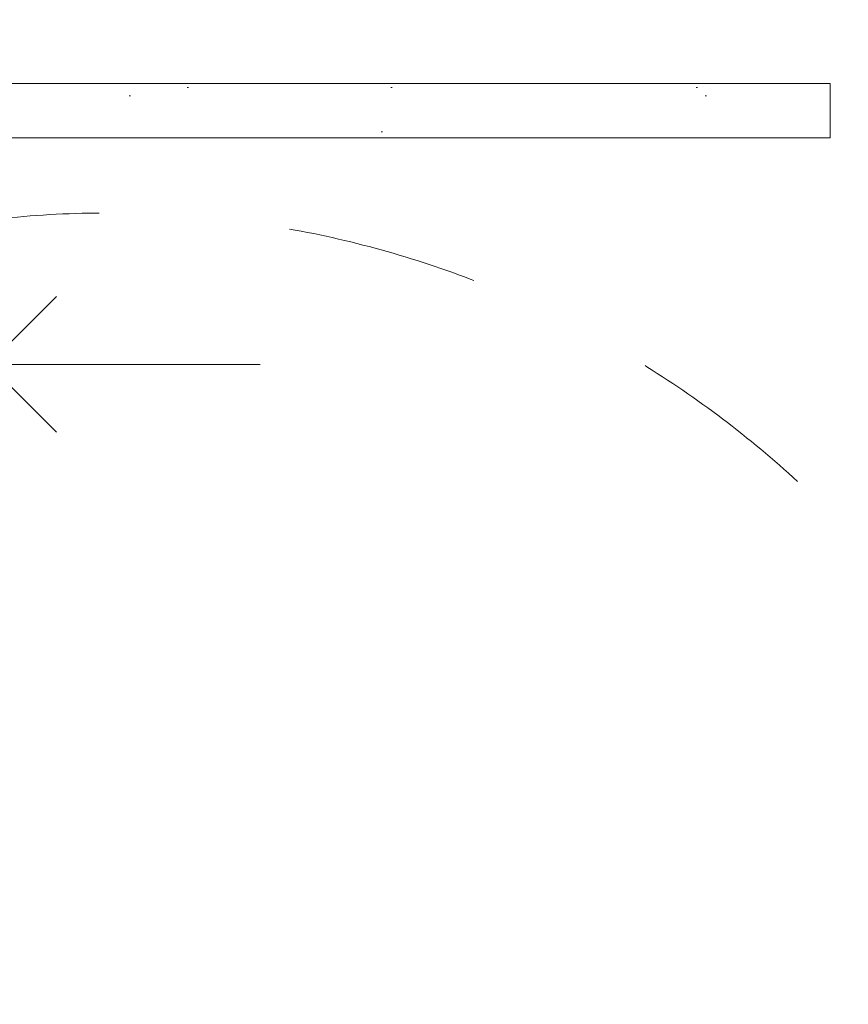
# Model space of a CAD drawing. Header units: millimetres. Extents: x -30280 to 22128, y -17757 to 4746.
# Tile 128 of 173: x -7024 to -6413, y -14400 to -13675. Entities that reach past the tile are written whole.
import ezdxf

# ---------------------------------------------------------------- set-up
doc = ezdxf.new("R2010")
doc.units = ezdxf.units.MM
doc.header["$MEASUREMENT"] = 0
doc.linetypes.add('Rayas Pequeñas', pattern=[282.222222, 141.111111, -141.111111])
doc.layers.add('Nuevo_01 2D_Mobiliari_Pluma_Nº__101', color=252, linetype='Continuous', lineweight=5)
doc.layers.add('Nuevo_Puertas Archicad_Pluma_Nº__1', color=7, linetype='Continuous', lineweight=5)
doc.layers.add('Nuevo_08_E_Envans secs', color=7, linetype='Continuous')
doc.layers.add('Nuevo_Puertas Archicad', color=7, linetype='Continuous')
doc.layers.add('Nuevo_Puertas Archicad_Pluma_Nº__3', color=7, linetype='Continuous', lineweight=5, true_color=0xa4a4a4)

# ---------------------------------------------------------------- blocks, each defined once
blk = doc.blocks.new('Puerta Corredera Empotrada 27_4')
at = {"layer": 'Nuevo_Puertas Archicad', "linetype": 'Continuous', "lineweight": 0, "true_color": 0xffffff}
h = blk.add_hatch(dxfattribs=at)
h.set_pattern_fill('Hormigón_en_Masa_0001', style=0, pattern_type=2)
h.set_pattern_definition([(0, (0, 0), (0, 779.4), [48.75, -401.25]), (0, (225, 389.7), (0, 779.4), [48.75, -401.25]), (60, (0, 0), (-675, 389.7), [48.75, -401.25]), (60, (450, 0), (-675, 389.7), [48.75, -401.25]), (120, (48.75, 0), (675, 389.7), [48.75, -401.25]), (120, (498.75, 0), (675, 389.7), [48.75, -401.25]), (0, (0, 75), (0, 150), [0, -150, 0, -225]), (45, (75, 75), (-106.066, 106.066), [0, -112.5, 0, -187.5])])
h.paths.add_polyline_path([(-320, -47), (-320, -87), (520, -87), (520, -47)])
at = {"layer": 'Nuevo_Puertas Archicad_Pluma_Nº__1', "color": 7, "linetype": 'Continuous', "lineweight": 5}
for p, q in [((-420, 0), (-450, 0)), ((-450, 0), (-450, -134)), ((-450, -13), (-450, 0)), ((-450, -13), (-450, 0)), ((-420, -134), (-420, 0)), ((450, 0), (420, 0)), ((420, 0), (420, -42)), ((450, -42), (450, 0)), ((450, -13), (450, 0)), ((450, -13), (450, 0)), ((-450, -26), (-450, -13)), ((-450, -26), (-450, -13)), ((450, -26), (450, -13)), ((450, -26), (450, -13)), ((-450, -96), (-450, -26)), ((-450, -96), (-450, -26)), ((450, -42), (450, -26)), ((450, -42), (450, -26)), ((420, -42), (450, -42)), ((-320, -47), (520, -47)), ((-320, -87), (-320, -47)), ((520, -47), (520, -87)), ((520, -87), (-320, -87)), ((450, -92), (420, -92)), ((420, -92), (420, -134)), ((450, -134), (450, -92)), ((450, -96), (450, -92)), ((450, -96), (450, -92)), ((-450, -109), (-450, -96)), ((-450, -109), (-450, -96)), ((450, -109), (450, -96)), ((450, -109), (450, -96)), ((-450, -122), (-450, -109)), ((-450, -122), (-450, -109)), ((450, -122), (450, -109)), ((450, -122), (450, -109)), ((-450, -128), (-450, -122)), ((-450, -128), (-450, -122)), ((450, -128), (450, -122)), ((450, -128), (450, -122)), ((-450, -134), (-450, -128)), ((-450, -134), (-450, -128)), ((450, -134), (450, -128)), ((450, -134), (450, -128)), ((-450, -134), (-420, -134)), ((420, -134), (450, -134))]:
    blk.add_line(p, q, dxfattribs=at)
at = {"layer": 'Nuevo_Puertas Archicad_Pluma_Nº__3', "color": 253, "linetype": 'Continuous', "lineweight": 5, "true_color": 0xa4a4a4}
for p, q in [((300, 120), (250, 170)), ((100, 120), (300, 120)), ((300, 120), (250, 70))]:
    blk.add_line(p, q, dxfattribs=at)
blk = doc.blocks.new('Muro_76_1', base_point=(-1686.99, -13808.56))
at = {"layer": 'Nuevo_Puertas Archicad', "color": 253, "linetype": 'Continuous', "lineweight": 5, "true_color": 0xa4a4a6, "zscale": 1000, "rotation": 180}
blk.add_blockref('Puerta Corredera Empotrada 27_4', (-6746.5, -13808.56), dxfattribs=at)

msp = doc.modelspace()

# ---------------------------------------------------------------- block references
at = {"layer": 'Nuevo_08_E_Envans secs', "color": 7, "lineweight": 20}
msp.add_blockref('Muro_76_1', (-1686.99, -13808.56), dxfattribs=at)

# ---------------------------------------------------------------- next in the draw order: linework, layer by layer
at = {"layer": 'Nuevo_01 2D_Mobiliari_Pluma_Nº__101', "color": 252, "linetype": 'Rayas Pequeñas', "lineweight": 5}
msp.add_circle((-6958.09, -14566.98), 750, dxfattribs=at)

doc.saveas('drawing.dxf')
